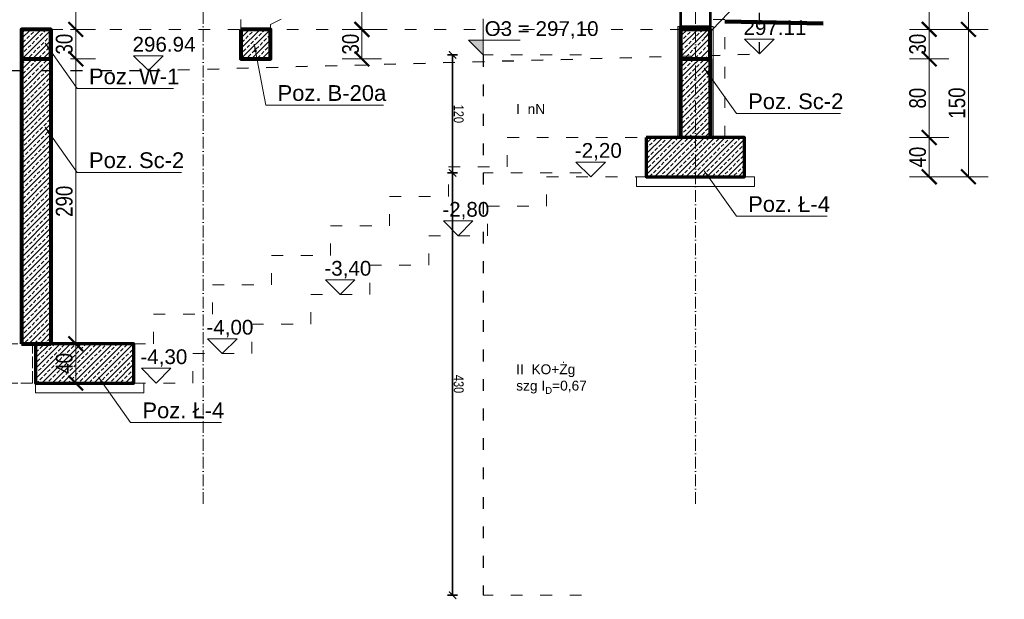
# Model space of a CAD drawing. Header units: inches. Extents: x 201967 to 338763, y -32705 to 30884.
# Tile 28 of 236: x 329998 to 331000, y -26762 to -26172. Entities that reach past the tile are written whole.
import ezdxf
from ezdxf.enums import TextEntityAlignment as Align

# ---------------------------------------------------------------- set-up
doc = ezdxf.new("R2010")
doc.units = ezdxf.units.IN
doc.header["$MEASUREMENT"] = 0
for name, pattern in [('ACAD_ISO02W100', [15, 12, -3]), ('ACAD_ISO03W100', [30, 12, -18]), ('ACAD_ISO10W100', [18, 12, -3, 0, -3])]:
    doc.linetypes.add(name, pattern=pattern)
for name, color, linetype, lineweight in [('00_mury grubo', 7, 'Continuous', 30), ('01 a KONSTRUKCJA żelbet', 94, 'Continuous', 80), ('01 a1 KONSTRUKCJA żelebet', 200, 'Continuous', 53), ('01 c KONSTRUKCJA ławy', 45, 'Continuous', 70), ('01h KONSTRUKCJA pozycje', 253, 'Continuous', 13), ('01h3 KONSTRUKCJA pozycje słupy', 252, 'Continuous', 13), ('11 OSIE ściany', 2, 'ACAD_ISO10W100', 5), ('12 PRZERYWANE 1', 73, 'ACAD_ISO03W100', 9), ('20 KRESKOWANIE ścian', 63, 'Continuous', 5), ('30 WIDOK 1 005', 5, 'Continuous', 5), ('34 WIDOK 5 030', 13, 'Continuous', 30), ('50 OPIS 1', 130, 'Continuous', 9), ('90 WYMIAR', 155, 'Continuous', 9), ('91 PRZEKROJE', 7, 'Continuous', 35), ('K_kreskowanie', 251, 'Continuous', 0)]:
    doc.layers.add(name, color=color, linetype=linetype, lineweight=lineweight)
doc.styles.add('100 arial', font='arial.ttf', dxfattribs={"width": 0.8, "height": 17})
doc.styles.add('50 technic ok', font='arial.ttf', dxfattribs={"width": 0.8, "height": 10})
doc.styles.add('OPIS', font='arial.ttf')
doc.styles.add('RomanS', font='romans.shx')
doc.styles.add('WYMIAR-50 (15pkt) arial', font='arial.ttf', dxfattribs={"height": 15})
doc.dimstyles.new('100', dxfattribs={"dimscale": 10, "dimtxt": 17, "dimasz": 1.5, "dimexe": 2, "dimexo": 2, "dimgap": 0.3, "dimtad": 1, "dimdec": 1, "dimrnd": 0.5, "dimdsep": 46, "dimtxsty": '100 arial', "dimblk": 'ARCHTICK', "dimcen": 10, "dimclrd": 256, "dimclre": 256, "dimclrt": 256, "dimadec": 0, "dimazin": 0, "dimtfac": 1, "dimtdec": 1, "dimtix": 1, "dimtmove": 1, "dimatfit": 3, "dimfxl": 2, "dimfxlon": 1, "dimtolj": 1, "dimarcsym": 0})
doc.dimstyles.new('50 ok', dxfattribs={"dimscale": 5, "dimtxt": 10, "dimasz": 1.5, "dimexe": 1, "dimexo": 1, "dimgap": 0.2, "dimtad": 1, "dimdec": 1, "dimrnd": 1, "dimdsep": 46, "dimtxsty": '50 technic ok', "dimblk": 'ARCHTICK', "dimcen": 5, "dimadec": 1, "dimazin": 0, "dimtfac": 1, "dimtdec": 1, "dimtix": 1, "dimtmove": 2, "dimatfit": 3, "dimfxl": 1, "dimfxlon": 1, "dimtolj": 1, "dimarcsym": 0})
doc.dimstyles.new('DIM100txt12', dxfattribs={"dimtxt": 12, "dimasz": 1.05, "dimexe": 0, "dimexo": 8, "dimgap": 4, "dimtad": 1, "dimdec": 7, "dimrnd": 0.5, "dimdsep": 46, "dimtxsty": 'RomanS', "dimblk1": 'DIM', "dimblk2": 'DIM', "dimsah": 1, "dimcen": 0.09, "dimse1": 1, "dimse2": 1, "dimclrt": 256, "dimadec": 1, "dimazin": 0, "dimtfac": 1, "dimtdec": 7, "dimtix": 1, "dimtofl": 0, "dimtmove": 2, "dimatfit": 3, "dimfxl": 1, "dimtolj": 1, "dimtzin": 0, "dimarcsym": 0})
pattern_1 = [(45, (-3795.3814, -7571.668), (-5.303301, 5.303301), []), (45, (-3790.078, -7571.668), (-5.303301, 5.303301), [3.75, -1.875])]

# ---------------------------------------------------------------- blocks, each defined once
blk = doc.blocks.new('*U1172')
at = {"ltscale": 0.5}
blk.add_hatch(color=256, dxfattribs=at).paths.add_polyline_path([(0, 15), (-15, 15), (0, 0)])
for p, q in [((0, 36.7), (0, 0)), ((-15, 15), (37.5, 15)), ((-15, 15), (0, 0))]:
    blk.add_line(p, q)
at = {"style": 'WYMIAR-50 (15pkt) arial', "flags": 8}
blk.add_attdef('DETAIL#', text='', height=15, dxfattribs=at).set_placement((-16.1, 14.8), align=Align.BOTTOM_LEFT)
blk = doc.blocks.new('_ARCHTICK')
at = {"color": 0, "linetype": 'ByBlock', "const_width": 0.15}
blk.add_lwpolyline([(-0.5, -0.5), (0.5, 0.5)], dxfattribs=at)
blk = doc.blocks.new('*D1176')
at = {"layer": '90 WYMIAR', "color": 0, "lineweight": -2, "ltscale": 3, "transparency": 16777216}
for p, q in [((-26.3, 0, 0), (-36.3, 0, 0)), ((-31.3, 0, 0), (-31.3, -120, 0)), ((-26.3, -120, 0), (-36.3, -120, 0))]:
    blk.add_line(p, q, dxfattribs=at)
at = {"layer": 'Defpoints', "color": 0, "ltscale": 3, "transparency": 16777216}
for p in [(0, 0), (-31.3, -120, 0), (0, -120)]:
    blk.add_point(p, dxfattribs=at)
at = {"layer": '90 WYMIAR', "color": 0, "lineweight": -2, "ltscale": 3, "transparency": 16777216, "xscale": 7.5, "yscale": 7.5, "zscale": 7.5}
for p, rotation in [((-31.3, 0, 0), 90), ((-31.3, -120, 0), 270)]:
    blk.add_blockref('_ARCHTICK', p, dxfattribs=dict(at, rotation=rotation))
at = {"layer": '90 WYMIAR', "color": 0, "ltscale": 3, "transparency": 16777216, "insert": (-25.1, -60, 0), "char_height": 10, "attachment_point": 5, "rotation": 270, "style": '50 technic ok'}
blk.add_mtext('\\A1;120', dxfattribs=at)
blk = doc.blocks.new('*D1177')
at = {"layer": '90 WYMIAR', "color": 0, "lineweight": -2, "ltscale": 3, "transparency": 16777216}
for p, q in [((-26.3, -120, 0), (-36.3, -120, 0)), ((-31.3, -120, 0), (-31.3, -550, 0)), ((-26.3, -550, 0), (-36.3, -550, 0))]:
    blk.add_line(p, q, dxfattribs=at)
at = {"layer": 'Defpoints', "color": 0, "ltscale": 3, "transparency": 16777216}
for p in [(0, -120), (-31.3, -550, 0), (0, -550, 0)]:
    blk.add_point(p, dxfattribs=at)
at = {"layer": '90 WYMIAR', "color": 0, "lineweight": -2, "ltscale": 3, "transparency": 16777216, "xscale": 7.5, "yscale": 7.5, "zscale": 7.5}
for p, rotation in [((-31.3, -120, 0), 90), ((-31.3, -550, 0), 270)]:
    blk.add_blockref('_ARCHTICK', p, dxfattribs=dict(at, rotation=rotation))
at = {"layer": '90 WYMIAR', "color": 0, "ltscale": 3, "transparency": 16777216, "insert": (-25.1, -335, 0), "char_height": 10, "attachment_point": 5, "rotation": 270, "style": '50 technic ok'}
blk.add_mtext('\\A1;430', dxfattribs=at)
blk = doc.blocks.new('*U1124')
blk.add_lwpolyline([(-15, 15), (0, 0), (15, 15), (-15, 15)])
at = {"style": 'WYMIAR-50 (15pkt) arial', "flags": 8}
blk.add_attdef('DETAIL#', text='', height=15, dxfattribs=at).set_placement((-16.1, 14.8), align=Align.BOTTOM_LEFT)
blk = doc.blocks.new('DIM')
for p, q in [((0, -13), (0, 13)), ((8, 0), (-8, 0))]:
    blk.add_line(p, q)
at = {"const_width": 1.71}
blk.add_lwpolyline([(5.71, 5.71), (-5.71, -5.71)], dxfattribs=at)
blk = doc.blocks.new('*D2531')
at = {"layer": '90 WYMIAR', "lineweight": -2, "transparency": 16777216}
for p, q in [((718.7, -529), (758.7, -529)), ((738.7, -672), (738.7, -529)), ((718.7, -672), (758.7, -672))]:
    blk.add_line(p, q, dxfattribs=at)
at = {"layer": 'Defpoints', "color": 0, "transparency": 16777216}
for p in [(500.8, -529), (738.7, -529), (500.8, -672)]:
    blk.add_point(p, dxfattribs=at)
at = {"layer": '90 WYMIAR', "lineweight": -2, "transparency": 16777216, "xscale": 15, "yscale": 15, "zscale": 15}
for p, rotation in [((738.7, -529), 90), ((738.7, -672), 270)]:
    blk.add_blockref('_ARCHTICK', p, dxfattribs=dict(at, rotation=rotation))
at = {"layer": '90 WYMIAR', "transparency": 16777216, "insert": (727, -600.5), "char_height": 17, "attachment_point": 5, "rotation": 90, "style": '100 arial'}
blk.add_mtext('\\A1;143', dxfattribs=at)
blk = doc.blocks.new('*D2537')
at = {"layer": '90 WYMIAR', "lineweight": -2, "transparency": 16777216}
for p, q in [((758.7, -672), (798.7, -672)), ((778.7, -822), (778.7, -672)), ((758.7, -822), (798.7, -822))]:
    blk.add_line(p, q, dxfattribs=at)
at = {"layer": 'Defpoints', "color": 0, "transparency": 16777216}
for p in [(515.8, -672), (778.7, -672), (550.8, -822)]:
    blk.add_point(p, dxfattribs=at)
at = {"layer": '90 WYMIAR', "lineweight": -2, "transparency": 16777216, "xscale": 15, "yscale": 15, "zscale": 15}
for p, rotation in [((778.7, -672), 90), ((778.7, -822), 270)]:
    blk.add_blockref('_ARCHTICK', p, dxfattribs=dict(at, rotation=rotation))
at = {"layer": '90 WYMIAR', "transparency": 16777216, "insert": (767, -747), "char_height": 17, "attachment_point": 5, "rotation": 90, "style": '100 arial'}
blk.add_mtext('\\A1;150', dxfattribs=at)
blk = doc.blocks.new('*D2538')
at = {"layer": '90 WYMIAR', "lineweight": -2, "transparency": 16777216}
for p, q in [((758.7, 0), (798.7, 0)), ((778.7, -672), (778.7, 0)), ((758.7, -672), (798.7, -672))]:
    blk.add_line(p, q, dxfattribs=at)
at = {"layer": 'Defpoints', "color": 0, "transparency": 16777216}
for p in [(515.8, 0), (778.7, 0), (515.8, -672)]:
    blk.add_point(p, dxfattribs=at)
at = {"layer": '90 WYMIAR', "lineweight": -2, "transparency": 16777216, "xscale": 15, "yscale": 15, "zscale": 15}
for p, rotation in [((778.7, 0), 90), ((778.7, -672), 270)]:
    blk.add_blockref('_ARCHTICK', p, dxfattribs=dict(at, rotation=rotation))
at = {"layer": '90 WYMIAR', "transparency": 16777216, "insert": (767, -336), "char_height": 17, "attachment_point": 5, "rotation": 90, "style": '100 arial'}
blk.add_mtext('\\A1;672', dxfattribs=at)
blk = doc.blocks.new('*D2550')
at = {"layer": '90 WYMIAR', "lineweight": -2, "transparency": 16777216}
for p, q in [((141.5, -341.4), (181.5, -341.4)), ((161.5, -341.4), (161.5, -672)), ((141.5, -672), (181.5, -672))]:
    blk.add_line(p, q, dxfattribs=at)
at = {"layer": 'Defpoints', "color": 0, "transparency": 16777216}
for p in [(4.4, -341.4), (68.4, -672), (161.5, -672)]:
    blk.add_point(p, dxfattribs=at)
at = {"layer": '90 WYMIAR', "lineweight": -2, "transparency": 16777216, "xscale": 15, "yscale": 15, "zscale": 15}
for p, rotation in [((161.5, -341.4), 90), ((161.5, -672), 270)]:
    blk.add_blockref('_ARCHTICK', p, dxfattribs=dict(at, rotation=rotation))
at = {"layer": '90 WYMIAR', "transparency": 16777216, "insert": (149.9, -506.7), "char_height": 17, "attachment_point": 5, "rotation": 90, "style": '100 arial'}
blk.add_mtext('\\A1;330.5', dxfattribs=at)
blk = doc.blocks.new('*D2551')
at = {"layer": '90 WYMIAR', "lineweight": -2, "transparency": 16777216}
for p, q in [((141.5, -672), (181.5, -672)), ((161.5, -672), (161.5, -702)), ((141.5, -702), (181.5, -702))]:
    blk.add_line(p, q, dxfattribs=at)
at = {"layer": 'Defpoints', "color": 0, "transparency": 16777216}
for p in [(68.4, -672), (68.4, -702), (161.5, -702)]:
    blk.add_point(p, dxfattribs=at)
at = {"layer": '90 WYMIAR', "lineweight": -2, "transparency": 16777216, "xscale": 15, "yscale": 15, "zscale": 15}
for p, rotation in [((161.5, -672), 90), ((161.5, -702), 270)]:
    blk.add_blockref('_ARCHTICK', p, dxfattribs=dict(at, rotation=rotation))
at = {"layer": '90 WYMIAR', "transparency": 16777216, "insert": (149.9, -687), "char_height": 17, "attachment_point": 5, "rotation": 90, "style": '100 arial'}
blk.add_mtext('\\A1;30', dxfattribs=at)
blk = doc.blocks.new('*D2554')
at = {"layer": '90 WYMIAR', "lineweight": -2, "transparency": 16777216}
for p, q in [((-149.7, -992), (-109.7, -992)), ((-129.7, -1032), (-129.7, -992)), ((-149.7, -1032), (-109.7, -1032))]:
    blk.add_line(p, q, dxfattribs=at)
at = {"layer": 'Defpoints', "color": 0, "transparency": 16777216}
for p in [(-170.6, -992), (-129.7, -992), (-170.6, -1032)]:
    blk.add_point(p, dxfattribs=at)
at = {"layer": '90 WYMIAR', "lineweight": -2, "transparency": 16777216, "xscale": 15, "yscale": 15, "zscale": 15}
for p, rotation in [((-129.7, -992), 90), ((-129.7, -1032), 270)]:
    blk.add_blockref('_ARCHTICK', p, dxfattribs=dict(at, rotation=rotation))
at = {"layer": '90 WYMIAR', "transparency": 16777216, "insert": (-141.4, -1012), "char_height": 17, "attachment_point": 5, "rotation": 90, "style": '100 arial'}
blk.add_mtext('\\A1;40', dxfattribs=at)
blk = doc.blocks.new('*D2555')
at = {"layer": '90 WYMIAR', "lineweight": -2, "transparency": 16777216}
for p, q in [((-135, -702), (-109.7, -702)), ((-129.7, -992), (-129.7, -702)), ((-149.7, -992), (-109.7, -992))]:
    blk.add_line(p, q, dxfattribs=at)
at = {"layer": 'Defpoints', "color": 0, "transparency": 16777216}
for p in [(-155, -702), (-129.7, -702), (-170.6, -992)]:
    blk.add_point(p, dxfattribs=at)
at = {"layer": '90 WYMIAR', "lineweight": -2, "transparency": 16777216, "xscale": 15, "yscale": 15, "zscale": 15}
for p, rotation in [((-129.7, -702), 90), ((-129.7, -992), 270)]:
    blk.add_blockref('_ARCHTICK', p, dxfattribs=dict(at, rotation=rotation))
at = {"layer": '90 WYMIAR', "transparency": 16777216, "insert": (-141.4, -847), "char_height": 17, "attachment_point": 5, "rotation": 90, "style": '100 arial'}
blk.add_mtext('\\A1;290', dxfattribs=at)
blk = doc.blocks.new('*D2556')
at = {"layer": '90 WYMIAR', "lineweight": -2, "transparency": 16777216}
for p, q in [((-135, -672), (-109.7, -672)), ((-129.7, -702), (-129.7, -672)), ((-135, -702), (-109.7, -702))]:
    blk.add_line(p, q, dxfattribs=at)
at = {"layer": 'Defpoints', "color": 0, "transparency": 16777216}
for p in [(-155, -672), (-129.7, -672), (-155, -702)]:
    blk.add_point(p, dxfattribs=at)
at = {"layer": '90 WYMIAR', "lineweight": -2, "transparency": 16777216, "xscale": 15, "yscale": 15, "zscale": 15}
for p, rotation in [((-129.7, -672), 90), ((-129.7, -702), 270)]:
    blk.add_blockref('_ARCHTICK', p, dxfattribs=dict(at, rotation=rotation))
at = {"layer": '90 WYMIAR', "transparency": 16777216, "insert": (-141.4, -687), "char_height": 17, "attachment_point": 5, "rotation": 90, "style": '100 arial'}
blk.add_mtext('\\A1;30', dxfattribs=at)
blk = doc.blocks.new('*D2557')
at = {"layer": '90 WYMIAR', "lineweight": -2, "transparency": 16777216}
for p, q in [((-135, -355.4), (-109.7, -355.4)), ((-129.7, -672), (-129.7, -355.4)), ((-135, -672), (-109.7, -672))]:
    blk.add_line(p, q, dxfattribs=at)
at = {"layer": 'Defpoints', "color": 0, "transparency": 16777216}
for p in [(-155, -355.4), (-129.7, -355.4), (-155, -672)]:
    blk.add_point(p, dxfattribs=at)
at = {"layer": '90 WYMIAR', "lineweight": -2, "transparency": 16777216, "xscale": 15, "yscale": 15, "zscale": 15}
for p, rotation in [((-129.7, -355.4), 90), ((-129.7, -672), 270)]:
    blk.add_blockref('_ARCHTICK', p, dxfattribs=dict(at, rotation=rotation))
at = {"layer": '90 WYMIAR', "transparency": 16777216, "insert": (-141.4, -513.7), "char_height": 17, "attachment_point": 5, "rotation": 90, "style": '100 arial'}
blk.add_mtext('\\A1;316.5', dxfattribs=at)
blk = doc.blocks.new('*D2567')
at = {"layer": '90 WYMIAR', "lineweight": -2, "transparency": 16777216}
for p, q in [((718.7, -782), (758.7, -782)), ((738.7, -822), (738.7, -782)), ((718.7, -822), (758.7, -822))]:
    blk.add_line(p, q, dxfattribs=at)
at = {"layer": 'Defpoints', "color": 0, "transparency": 16777216}
for p in [(550.8, -782), (738.7, -782), (550.8, -822)]:
    blk.add_point(p, dxfattribs=at)
at = {"layer": '90 WYMIAR', "lineweight": -2, "transparency": 16777216, "xscale": 15, "yscale": 15, "zscale": 15}
for p, rotation in [((738.7, -782), 90), ((738.7, -822), 270)]:
    blk.add_blockref('_ARCHTICK', p, dxfattribs=dict(at, rotation=rotation))
at = {"layer": '90 WYMIAR', "transparency": 16777216, "insert": (727, -802), "char_height": 17, "attachment_point": 5, "rotation": 90, "style": '100 arial'}
blk.add_mtext('\\A1;40', dxfattribs=at)
blk = doc.blocks.new('*D2568')
at = {"layer": '90 WYMIAR', "lineweight": -2, "transparency": 16777216}
for p, q in [((718.7, -702), (758.7, -702)), ((738.7, -782), (738.7, -702)), ((718.7, -782), (758.7, -782))]:
    blk.add_line(p, q, dxfattribs=at)
at = {"layer": 'Defpoints', "color": 0, "transparency": 16777216}
for p in [(500.8, -702), (738.7, -702), (550.8, -782)]:
    blk.add_point(p, dxfattribs=at)
at = {"layer": '90 WYMIAR', "lineweight": -2, "transparency": 16777216, "xscale": 15, "yscale": 15, "zscale": 15}
for p, rotation in [((738.7, -702), 90), ((738.7, -782), 270)]:
    blk.add_blockref('_ARCHTICK', p, dxfattribs=dict(at, rotation=rotation))
at = {"layer": '90 WYMIAR', "transparency": 16777216, "insert": (727, -742), "char_height": 17, "attachment_point": 5, "rotation": 90, "style": '100 arial'}
blk.add_mtext('\\A1;80', dxfattribs=at)
blk = doc.blocks.new('*D2569')
at = {"layer": '90 WYMIAR', "lineweight": -2, "transparency": 16777216}
for p, q in [((718.7, -672), (758.7, -672)), ((738.7, -702), (738.7, -672)), ((718.7, -702), (758.7, -702))]:
    blk.add_line(p, q, dxfattribs=at)
at = {"layer": 'Defpoints', "color": 0, "transparency": 16777216}
for p in [(500.8, -672), (738.7, -672), (500.8, -702)]:
    blk.add_point(p, dxfattribs=at)
at = {"layer": '90 WYMIAR', "lineweight": -2, "transparency": 16777216, "xscale": 15, "yscale": 15, "zscale": 15}
for p, rotation in [((738.7, -672), 90), ((738.7, -702), 270)]:
    blk.add_blockref('_ARCHTICK', p, dxfattribs=dict(at, rotation=rotation))
at = {"layer": '90 WYMIAR', "transparency": 16777216, "insert": (727, -687), "char_height": 17, "attachment_point": 5, "rotation": 90, "style": '100 arial'}
blk.add_mtext('\\A1;30', dxfattribs=at)
blk = doc.blocks.new('O3 Jagielońska NS')
at = {"layer": '30 WIDOK 1 005', "linetype": 'ACAD_ISO03W100', "transparency": 33554687}
for p, q in [((100, 0), (0, 0)), ((100, -120), (0, -120)), ((100, -550), (0, -550))]:
    blk.add_line(p, q, dxfattribs=at)
at = {"layer": '34 WIDOK 5 030', "linetype": 'ACAD_ISO03W100', "transparency": 33554687}
blk.add_line((0, 0), (0, -550), dxfattribs=at)
at = {"layer": '50 OPIS 1', "transparency": 33554687}
ref = blk.add_blockref('*U1172', (0, 0), dxfattribs=at)
ref.add_attrib('DETAIL#', '   O3 = 297,10', dxfattribs={"layer": '0', "height": 15, "style": 'WYMIAR-50 (15pkt) arial'}).set_placement((-16.14, 14.82), align=Align.BOTTOM_LEFT)
at = {"layer": '01h KONSTRUKCJA pozycje', "transparency": 33554687, "char_height": 10, "attachment_point": 4, "style": 'OPIS'}
for s, insert in [('\\A1;I  nN', (33.43, -55, 0)), ('\\A1;II  KO+Żg\\Pszg I{\\H0.7x;\\S^ D;}=0,67', (33.43, -330, 0))]:
    blk.add_mtext(s, dxfattribs=dict(at, insert=insert))
at = {"layer": '90 WYMIAR', "ltscale": 3, "transparency": 33554687}
for base, p1, p2, picture, middle in [((-31.25, -120, 0), (0, 0), (0, -120), '*D1176', (-25.15, -60, 0)), ((-31.25, -550, 0), (0, -120), (0, -550, 0), '*D1177', (-25.14, -335, 0))]:
    dim = blk.add_linear_dim(base=base, p1=p1, p2=p2, angle=90, dimstyle='50 ok', dxfattribs=at)
    dim.commit()
    dim.dimension.update_dxf_attribs({"geometry": picture, "text_midpoint": middle})
blk = doc.blocks.new('1 przekrój B Jagielońska')
at = {"layer": '20 KRESKOWANIE ścian'}
h = blk.add_hatch(dxfattribs=at)
h.set_pattern_fill('ANSI33', color=256, scale=30, angle=-90)
h.set_pattern_definition(pattern_1)
h.paths.add_polyline_path([(-154.96, -672), (-184.96, -672), (-184.96, -702), (-154.96, -702)])
h.paths.add_polyline_path([(-154.96, -702), (-184.96, -702), (-184.96, -992), (-154.96, -992)])
h = blk.add_hatch(dxfattribs=at)
h.set_pattern_fill('ANSI33', color=256, scale=30, angle=-90)
h.set_pattern_definition(pattern_1)
h.paths.add_polyline_path([(68.4, -672), (38.4, -672), (38.4, -702), (68.4, -702)])
h = blk.add_hatch(dxfattribs=at)
h.set_pattern_fill('ANSI33', color=256, scale=30, angle=-90)
h.set_pattern_definition(pattern_1)
h.paths.add_polyline_path([(515.79, -672), (485.79, -672), (485.79, -702), (515.79, -702)])
h.paths.add_polyline_path([(515.79, -702), (485.79, -702), (485.79, -782), (515.79, -782)])
h.paths.add_polyline_path([(550.79, -782), (450.79, -782), (450.79, -822), (550.79, -822)])
h = blk.add_hatch(dxfattribs=at)
h.set_pattern_fill('ANSI33', color=256, scale=30, angle=-90)
h.set_pattern_definition(pattern_1)
h.paths.add_polyline_path([(-70.6, -992), (-170.6, -992), (-170.6, -1032), (-70.6, -1032)])
at = {"layer": '00_mury grubo', "lineweight": 100}
blk.add_line((530.79, -664), (630.79, -666), dxfattribs=at)
at = {"layer": '01 a KONSTRUKCJA żelbet'}
for p, q in [((-184.96, -672), (-184.96, -992)), ((-154.96, -672), (-154.96, -992)), ((485.79, -702), (485.79, -782)), ((515.79, -702), (515.79, -782)), ((-184.96, -992), (-154.96, -992))]:
    blk.add_line(p, q, dxfattribs=at)
for points in [[(-184.96, -702), (-154.96, -702), (-154.96, -672), (-184.96, -672)], [(38.4, -672), (38.4, -702), (68.4, -702), (68.4, -672)], [(485.79, -702), (515.79, -702), (515.79, -672), (485.79, -672)]]:
    blk.add_lwpolyline(points, close=True, dxfattribs=at)
at = {"layer": '01 a1 KONSTRUKCJA żelebet'}
for p, q in [((515.79, -30), (515.79, -669)), ((485.79, -529), (485.79, -669)), ((485.79, -669), (515.79, -669))]:
    blk.add_line(p, q, dxfattribs=at)
at = {"layer": '01 c KONSTRUKCJA ławy'}
for points in [[(450.79, -782), (450.79, -822), (550.79, -822), (550.79, -782)], [(-170.6, -992), (-170.6, -1032), (-70.6, -1032), (-70.6, -992)]]:
    blk.add_lwpolyline(points, close=True, dxfattribs=at)
at = {"layer": '11 OSIE ściany'}
for p, q in [((0, 160), (0, -1155)), ((500.79, 160), (500.79, -1155))]:
    blk.add_line(p, q, dxfattribs=at)
at = {"layer": '12 PRZERYWANE 1'}
for points in [[(-70.6, -992), (-50.6, -992), (-50.6, -962), (9.4, -962), (9.4, -932), (69.4, -932), (69.4, -902), (129.4, -902), (129.4, -872), (189.4, -872), (189.4, -842), (249.4, -842), (249.4, -812), (309.4, -812), (309.4, -782), (550.79, -782)], [(-70.6, -1032), (-10.6, -1032), (-10.6, -1002), (49.4, -1002), (49.4, -972), (109.4, -972), (109.4, -942), (169.4, -942), (169.4, -912), (229.4, -912), (229.4, -882), (289.4, -882), (289.4, -852), (349.4, -852), (349.4, -822), (550.79, -822)]]:
    blk.add_lwpolyline(points, dxfattribs=at)
at = {"layer": '30 WIDOK 1 005', "linetype": 'ACAD_ISO03W100'}
for p, q in [((68.4, -666.89), (368.18, -517)), ((38.4, -662), (38.4, -672)), ((68.4, -666.89), (68.4, -672)), ((-154.96, -672), (485.79, -672))]:
    blk.add_line(p, q, dxfattribs=at)
at = {"layer": '30 WIDOK 1 005'}
blk.add_lwpolyline([(518.79, -782), (518.79, -669), (482.79, -669), (482.79, -782)], dxfattribs=at)
at = {"layer": '30 WIDOK 1 005', "linetype": 'ACAD_ISO03W100'}
blk.add_lwpolyline([(515.79, -782), (530.79, -782), (530.79, -662), (515.79, -662)], close=True, dxfattribs=at)
at = {"layer": '30 WIDOK 1 005'}
for points in [[(440.79, -822), (440.79, -832), (560.79, -832), (560.79, -822)], [(-170.6, -1032), (-170.6, -1042), (-60.6, -1042), (-60.6, -1032)]]:
    blk.add_lwpolyline(points, close=True, dxfattribs=at)
at = {"layer": '34 WIDOK 5 030', "linetype": 'ACAD_ISO03W100'}
for points in [[(-195, -714), (-55.82, -714), (565.86, -697), (565.86, -559.71), (625.9, -559.71), (625.9, -599), (1413.7, -687)], [(517.29, -782), (517.29, -670.5), (484.29, -670.5), (484.29, -782)]]:
    blk.add_lwpolyline(points, dxfattribs=at)
at = {"layer": 'K_kreskowanie', "linetype": 'ACAD_ISO02W100'}
for p, q in [((-173.6, -992), (-247.6, -992)), ((-173.6, -1032), (-173.6, -992)), ((-173.6, -1032), (-247.6, -1032))]:
    blk.add_line(p, q, dxfattribs=at)
at = {"layer": '50 OPIS 1'}
ref = blk.add_blockref('*U1124', (565.86, -697), dxfattribs=at)
ref.add_attrib('DETAIL#', '297.11', dxfattribs={"layer": '0', "height": 15, "style": 'WYMIAR-50 (15pkt) arial'}).set_placement((549.72, -682.18), align=Align.BOTTOM_LEFT)
ref = blk.add_blockref('*U1124', (-55.82, -714), dxfattribs=at)
ref.add_attrib('DETAIL#', '296.94', dxfattribs={"layer": '0', "height": 15, "style": 'WYMIAR-50 (15pkt) arial'}).set_placement((-71.96, -699.18), align=Align.BOTTOM_LEFT)
ref = blk.add_blockref('*U1124', (394.29, -822), dxfattribs=at)
ref.add_attrib('DETAIL#', '-2,20', dxfattribs={"layer": '0', "height": 15, "style": 'WYMIAR-50 (15pkt) arial'}).set_placement((378.15, -807.18), align=Align.BOTTOM_LEFT)
ref = blk.add_blockref('*U1124', (259.4, -882), dxfattribs=at)
ref.add_attrib('DETAIL#', '-2,80', dxfattribs={"layer": '0', "height": 15, "style": 'WYMIAR-50 (15pkt) arial'}).set_placement((243.26, -867.18), align=Align.BOTTOM_LEFT)
ref = blk.add_blockref('*U1124', (139.4, -942), dxfattribs=at)
ref.add_attrib('DETAIL#', '-3,40', dxfattribs={"layer": '0', "height": 15, "style": 'WYMIAR-50 (15pkt) arial'}).set_placement((123.26, -927.18), align=Align.BOTTOM_LEFT)
ref = blk.add_blockref('*U1124', (19.4, -1002), dxfattribs=at)
ref.add_attrib('DETAIL#', '-4,00', dxfattribs={"layer": '0', "height": 15, "style": 'WYMIAR-50 (15pkt) arial'}).set_placement((3.26, -987.18), align=Align.BOTTOM_LEFT)
ref = blk.add_blockref('*U1124', (-47.83, -1032), dxfattribs=at)
ref.add_attrib('DETAIL#', '-4,30', dxfattribs={"layer": '0', "height": 15, "style": 'WYMIAR-50 (15pkt) arial'}).set_placement((-63.96, -1017.18), align=Align.BOTTOM_LEFT)
at = {"layer": '91 PRZEKROJE'}
blk.add_blockref('O3 Jagielońska NS', (285, -698, 0), dxfattribs=at)
at = {"layer": '01h3 KONSTRUKCJA pozycje słupy', "char_height": 16, "attachment_point": 4, "style": 'OPIS'}
for s, insert in [('Poz. W-1', (-116.27, -719.93)), ('Poz. B-20a', (75.63, -736.87)), ('Poz. Sc-2', (554.47, -745.24)), ('Poz. Sc-2', (-116.27, -805.27)), ('Poz. Ł-4', (554.47, -849.91)), ('Poz. Ł-4', (-61.92, -1059.91))]:
    blk.add_mtext(s, dxfattribs=dict(at, insert=insert))
at = {"layer": '90 WYMIAR'}
for base, p1, p2, picture, middle in [((778.69, 0), (515.79, -672), (515.79, 0), '*D2538', (767.01, -336)), ((161.55, -672), (4.4, -341.4), (68.4, -672), '*D2550', (149.86, -506.7)), ((-129.73, -355.4), (-154.96, -672), (-154.96, -355.4), '*D2557', (-141.41, -513.7)), ((738.69, -529), (500.79, -672), (500.79, -529), '*D2531', (727, -600.5)), ((-129.73, -672), (-154.96, -702), (-154.96, -672), '*D2556', (-141.41, -687)), ((161.55, -702), (68.4, -672), (68.4, -702), '*D2551', (149.86, -687)), ((738.69, -672), (500.79, -702), (500.79, -672), '*D2569', (727, -687)), ((778.69, -672), (550.79, -822), (515.79, -672), '*D2537', (767.01, -747)), ((-129.73, -702), (-170.6, -992), (-154.96, -702), '*D2555', (-141.41, -847)), ((738.69, -702), (550.79, -782), (500.79, -702), '*D2568', (727.01, -742)), ((738.69, -782), (550.79, -822), (550.79, -782), '*D2567', (727.01, -802)), ((-129.73, -992), (-170.6, -1032), (-170.6, -992), '*D2554', (-141.41, -1012))]:
    dim = blk.add_linear_dim(base=base, p1=p1, p2=p2, angle=90, dimstyle='100', dxfattribs=at)
    dim.commit()
    dim.dimension.update_dxf_attribs({"geometry": picture, "text_midpoint": middle})
at = {"layer": '01h3 KONSTRUKCJA pozycje słupy', "annotation_type": 0, "has_hookline": 1, "hookline_direction": 0}
for points, text_width in [([(509.83, -680.99), (542.47, -646.7), (550.47, -646.7)], 86.08), ([(-160.91, -686.03), (-128.27, -732.1), (-120.27, -732.1)], 86.08), ([(51.93, -686.87), (63.63, -749.04), (71.63, -749.04)], 107.91), ([(509.83, -711.33), (542.47, -757.51), (550.47, -757.51)], 93.99), ([(-160.91, -771.36), (-128.27, -817.54), (-120.27, -817.54)], 93.99), ([(509.83, -816), (542.47, -862.04), (550.47, -862.04)], 80.44), ([(-106.55, -1026), (-73.92, -1072.04), (-65.92, -1072.04)], 80.44)]:
    blk.add_leader(points, dimstyle='DIM100txt12', override={"dimasz": 8, "dimgap": 4, "dimtad": 1}, dxfattribs=dict(at, text_width=text_width))

msp = doc.modelspace()

# ---------------------------------------------------------------- block references
at = {"layer": '30 WIDOK 1 005'}
msp.add_blockref('1 przekrój B Jagielońska', (330184.52, -25510.27), dxfattribs=at)

doc.saveas('drawing.dxf')
